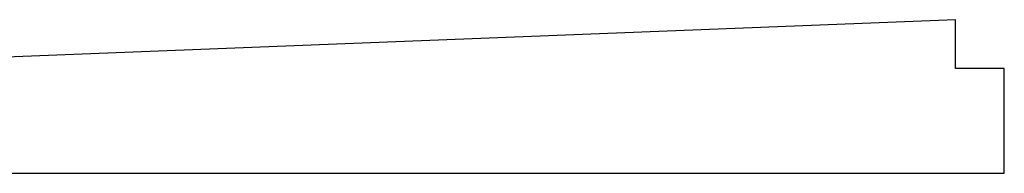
# Model space of a CAD drawing. Header units: millimetres. Extents: x -10668 to 10668, y -400 to 5820.
# Tile 28 of 28: x 5534 to 10668, y -400 to 400. Entities that reach past the tile are written whole.
import ezdxf

# ---------------------------------------------------------------- set-up
doc = ezdxf.new("R2010")
doc.units = ezdxf.units.MM
doc.header["$LTSCALE"] = 20

msp = doc.modelspace()

# ---------------------------------------------------------------- linework, layer by layer
for p, q in [((10413.51, 400), (1529.51, 50)), ((10414, 400), (10413.51, 400)), ((10414, 146), (10414, 400)), ((10668, 146), (10414, 146)), ((10668, -400), (10668, 146)), ((1220, -400), (10668, -400))]:
    msp.add_line(p, q)

doc.saveas('drawing.dxf')
